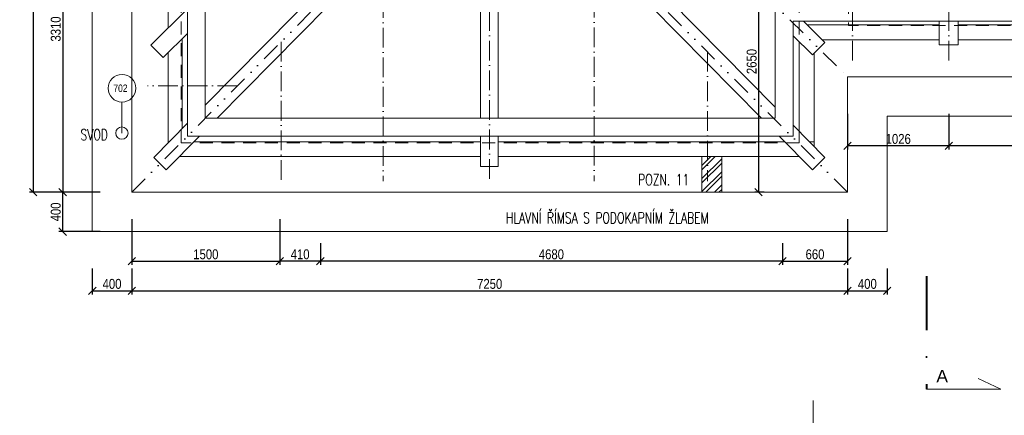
# Model space of a CAD drawing. Header units: millimetres. Extents: x -300958 to -108039, y 30118 to 292543.
# Tile 211 of 256: x -234268 to -224295, y 157382 to 161394. Entities that reach past the tile are written whole.
import ezdxf
from ezdxf.enums import TextEntityAlignment as Align

# ---------------------------------------------------------------- set-up
doc = ezdxf.new("R2010")
doc.units = ezdxf.units.MM
doc.header["$MEASUREMENT"] = 0
for name, pattern in [('CERCHOVANA1', [6, 4, -1, 0, -1]), ('DGN Style 2', [879.857395, 527.914437, -351.942958]), ('DGN Style 4', [1094.119168, 546.717885, -273.358943, 0.683397, -273.358943]), ('Divide', [31.75, 12.7, -6.35, 0, -6.35, 0, -6.35])]:
    doc.linetypes.add(name, pattern=pattern)
doc.layers.get('0').update_dxf_attribs({"lineweight": 13})
doc.layers.get('Defpoints').update_dxf_attribs({"color": 3, "lineweight": 13})
for name, color, linetype, lineweight in [('A_Krokev', 134, 'CERCHOVANA1', 9), ('A_Pozednice', 102, 'Continuous', 9), ('A_Vazné trámy', 52, 'Continuous', 9), ('A_Vodorovné prvky krovu', 133, 'Continuous', 9), ('C_Lomy střešním pláštěm', 223, 'Divide', 30), ('dims', 7, 'Continuous', 9), ('legenda', 7, 'Continuous', 13), ('Materiály', 1, 'Continuous', 13), ('popis', 7, 'Continuous', 9), ('PSV', 7, 'Continuous', 13), ('RAMECEK', 7, 'Continuous', 0), ('rez', 7, 'Continuous', 13), ('tenka', 7, 'Continuous', 13), ('walls pod', 7, 'Continuous', 13)]:
    doc.layers.add(name, color=color, linetype=linetype, lineweight=lineweight)
doc.styles.add('GENERATED_STYLE_8', font='arial.ttf')
doc.styles.add('STYLE-0', font='ARIALN.TTF')
doc.styles.add('Style-Arial', font='arial.ttf')
doc.dimstyles.new('arch', dxfattribs={"dimscale": 50, "dimtxt": 2.5, "dimasz": 2.5, "dimexe": 1.25, "dimexo": 0.9, "dimtad": 1, "dimdec": 0, "dimtxsty": 'STYLE-0', "dimblk": 'ARCHTICK', "dimcen": 2.5, "dimadec": 0, "dimazin": 0, "dimtfac": 1, "dimtdec": 0, "dimtmove": 2, "dimatfit": 3, "dimldrblk": 'ARCHTICK', "dimfxl": 0, "dimarcsym": 0})

# ---------------------------------------------------------------- blocks, each defined once
blk = doc.blocks.new('*U49')
at = {"layer": 'RAMECEK', "linetype": 'Continuous', "lineweight": 0}
blk.add_line((-5250, -11137.5), (-5250, -10837.5), dxfattribs=at)
blk = doc.blocks.new('*U7')
at = {"layer": 'rez', "linetype": 'DGN Style 4', "lineweight": 40}
blk.add_line((-376.1, 573.9), (-376.1, -573.9), dxfattribs=at)
at = {"layer": 'rez', "linetype": 'Continuous', "lineweight": 0, "flags": 128}
blk.add_lwpolyline([(-376.1, -573.9), (376.1, -573.9), (146.2, -463.7)], dxfattribs=at)
blk = doc.blocks.new('_ArchTick')
at = {"color": 0, "linetype": 'ByBlock', "flags": 128}
blk.add_lwpolyline([(-0.5, -0.5), (0.5, 0.5)], dxfattribs=at)
blk = doc.blocks.new('*D491')
at = {"layer": 'Defpoints', "color": 0, "linetype": 'Continuous'}
for p in [(-233378.7, 162955), (-233832.6, 159645), (-233378.7, 159645)]:
    blk.add_point(p, dxfattribs=at)
at = {"layer": 'dims', "color": 0, "linetype": 'Continuous', "lineweight": -2}
for p, q in [((-233453.7, 162955), (-233870.1, 162955)), ((-233832.6, 162955), (-233832.6, 159645)), ((-233453.7, 159645), (-233870.1, 159645))]:
    blk.add_line(p, q, dxfattribs=at)
at = {"layer": 'dims', "color": 0, "linetype": 'Continuous', "lineweight": -2, "xscale": 75, "yscale": 75, "zscale": 75}
for p, rotation in [((-233832.6, 162955), 90), ((-233832.6, 159645), 270)]:
    blk.add_blockref('_ArchTick', p, dxfattribs=dict(at, rotation=rotation))
at = {"layer": 'dims', "color": 0, "linetype": 'Continuous', "insert": (-233902.4, 161300), "char_height": 100, "attachment_point": 5, "rotation": 90, "style": 'STYLE-0'}
blk.add_mtext('3310', dxfattribs=at)
blk = doc.blocks.new('*D492')
at = {"layer": 'Defpoints', "color": 0, "linetype": 'Continuous'}
for p in [(-233832.6, 159645), (-233378.7, 159645), (-233378.7, 159245)]:
    blk.add_point(p, dxfattribs=at)
at = {"layer": 'dims', "color": 0, "linetype": 'Continuous', "lineweight": -2}
for p, q in [((-233453.7, 159645), (-233870.1, 159645)), ((-233832.6, 159245), (-233832.6, 159645)), ((-233453.7, 159245), (-233870.1, 159245))]:
    blk.add_line(p, q, dxfattribs=at)
at = {"layer": 'dims', "color": 0, "linetype": 'Continuous', "lineweight": -2, "xscale": 75, "yscale": 75, "zscale": 75}
for p, rotation in [((-233832.6, 159645), 90), ((-233832.6, 159245), 270)]:
    blk.add_blockref('_ArchTick', p, dxfattribs=dict(at, rotation=rotation))
at = {"layer": 'dims', "color": 0, "linetype": 'Continuous', "insert": (-233902.4, 159445), "char_height": 100, "attachment_point": 5, "rotation": 90, "style": 'STYLE-0'}
blk.add_mtext('400', dxfattribs=at)
blk = doc.blocks.new('*D493')
at = {"layer": 'Defpoints', "color": 0, "linetype": 'Continuous'}
for p in [(-233378.7, 177095), (-234132.6, 159645), (-233378.7, 159645)]:
    blk.add_point(p, dxfattribs=at)
at = {"layer": 'dims', "color": 0, "linetype": 'Continuous', "lineweight": -2}
for p, q in [((-233453.7, 177095), (-234170.1, 177095)), ((-234132.6, 177095), (-234132.6, 159645)), ((-233453.7, 159645), (-234170.1, 159645))]:
    blk.add_line(p, q, dxfattribs=at)
at = {"layer": 'dims', "color": 0, "linetype": 'Continuous', "lineweight": -2, "xscale": 75, "yscale": 75, "zscale": 75}
for p, rotation in [((-234132.6, 177095), 90), ((-234132.6, 159645), 270)]:
    blk.add_blockref('_ArchTick', p, dxfattribs=dict(at, rotation=rotation))
at = {"layer": 'dims', "color": 0, "linetype": 'Continuous', "insert": (-234202.4, 168370), "char_height": 100, "attachment_point": 5, "rotation": 90, "style": 'STYLE-0'}
blk.add_mtext('17450', dxfattribs=at)
blk = doc.blocks.new('*D730')
at = {"layer": 'Defpoints', "color": 0, "linetype": 'Continuous'}
for p in [(-233132.6, 159445), (-231632.6, 159445), (-231632.6, 158945)]:
    blk.add_point(p, dxfattribs=at)
at = {"layer": 'dims', "color": 0, "linetype": 'Continuous', "lineweight": -2}
for p, q in [((-233132.6, 159370), (-233132.6, 158907.5)), ((-231632.6, 159370), (-231632.6, 158907.5)), ((-233132.6, 158945), (-231632.6, 158945))]:
    blk.add_line(p, q, dxfattribs=at)
at = {"layer": 'dims', "color": 0, "linetype": 'Continuous', "lineweight": -2, "xscale": 75, "yscale": 75, "zscale": 75, "rotation": 180}
blk.add_blockref('_ArchTick', (-233132.6, 158945), dxfattribs=at)
at = {"layer": 'dims', "color": 0, "linetype": 'Continuous', "lineweight": -2, "xscale": 75, "yscale": 75, "zscale": 75}
blk.add_blockref('_ArchTick', (-231632.6, 158945), dxfattribs=at)
at = {"layer": 'dims', "color": 0, "linetype": 'Continuous', "insert": (-232382.6, 159014.8), "char_height": 100, "attachment_point": 5, "style": 'STYLE-0'}
blk.add_mtext('1500', dxfattribs=at)
blk = doc.blocks.new('*D731')
at = {"layer": 'Defpoints', "color": 0, "linetype": 'Continuous'}
for p in [(-225882.6, 159445), (-226542.6, 159126.8), (-225882.6, 158945)]:
    blk.add_point(p, dxfattribs=at)
at = {"layer": 'dims', "color": 0, "linetype": 'Continuous', "lineweight": -2}
for p, q in [((-225882.6, 159370), (-225882.6, 158907.5)), ((-226542.6, 159051.8), (-226542.6, 158907.5)), ((-226542.6, 158945), (-225882.6, 158945))]:
    blk.add_line(p, q, dxfattribs=at)
at = {"layer": 'dims', "color": 0, "linetype": 'Continuous', "lineweight": -2, "xscale": 75, "yscale": 75, "zscale": 75, "rotation": 180}
blk.add_blockref('_ArchTick', (-226542.6, 158945), dxfattribs=at)
at = {"layer": 'dims', "color": 0, "linetype": 'Continuous', "lineweight": -2, "xscale": 75, "yscale": 75, "zscale": 75}
blk.add_blockref('_ArchTick', (-225882.6, 158945), dxfattribs=at)
at = {"layer": 'dims', "color": 0, "linetype": 'Continuous', "insert": (-226212.6, 159014.8), "char_height": 100, "attachment_point": 5, "style": 'STYLE-0'}
blk.add_mtext('660', dxfattribs=at)
blk = doc.blocks.new('*D732')
at = {"layer": 'Defpoints', "color": 0, "linetype": 'Continuous'}
for p in [(-233132.6, 158945), (-225882.6, 158945), (-225882.6, 158645)]:
    blk.add_point(p, dxfattribs=at)
at = {"layer": 'dims', "color": 0, "linetype": 'Continuous', "lineweight": -2}
for p, q in [((-233132.6, 158870), (-233132.6, 158607.5)), ((-225882.6, 158870), (-225882.6, 158607.5)), ((-233132.6, 158645), (-225882.6, 158645))]:
    blk.add_line(p, q, dxfattribs=at)
at = {"layer": 'dims', "color": 0, "linetype": 'Continuous', "lineweight": -2, "xscale": 75, "yscale": 75, "zscale": 75, "rotation": 180}
blk.add_blockref('_ArchTick', (-233132.6, 158645), dxfattribs=at)
at = {"layer": 'dims', "color": 0, "linetype": 'Continuous', "lineweight": -2, "xscale": 75, "yscale": 75, "zscale": 75}
blk.add_blockref('_ArchTick', (-225882.6, 158645), dxfattribs=at)
at = {"layer": 'dims', "color": 0, "linetype": 'Continuous', "insert": (-229507.6, 158714.8), "char_height": 100, "attachment_point": 5, "style": 'STYLE-0'}
blk.add_mtext('7250', dxfattribs=at)
blk = doc.blocks.new('*D742')
at = {"layer": 'Defpoints', "color": 0, "linetype": 'Continuous'}
for p in [(-224856.7, 160515), (-220860.3, 160515), (-224856.7, 160115)]:
    blk.add_point(p, dxfattribs=at)
at = {"layer": 'dims', "color": 0, "linetype": 'Continuous', "lineweight": -2}
for p, q in [((-224856.7, 160440), (-224856.7, 160077.5)), ((-220860.3, 160440), (-220860.3, 160077.5)), ((-220860.3, 160115), (-224856.7, 160115))]:
    blk.add_line(p, q, dxfattribs=at)
at = {"layer": 'dims', "color": 0, "linetype": 'Continuous', "lineweight": -2, "xscale": 75, "yscale": 75, "zscale": 75, "rotation": 180}
blk.add_blockref('_ArchTick', (-224856.7, 160115), dxfattribs=at)
at = {"layer": 'dims', "color": 0, "linetype": 'Continuous', "lineweight": -2, "xscale": 75, "yscale": 75, "zscale": 75}
blk.add_blockref('_ArchTick', (-220860.3, 160115), dxfattribs=at)
at = {"layer": 'dims', "color": 0, "linetype": 'Continuous', "insert": (-222858.5, 160184.8), "char_height": 100, "attachment_point": 5, "style": 'STYLE-0'}
blk.add_mtext('3996', dxfattribs=at)
blk = doc.blocks.new('*D743')
at = {"layer": 'Defpoints', "color": 0, "linetype": 'Continuous'}
for p in [(-225882.6, 160515), (-224856.7, 160515), (-225882.6, 160115)]:
    blk.add_point(p, dxfattribs=at)
at = {"layer": 'dims', "color": 0, "linetype": 'Continuous', "lineweight": -2}
for p, q in [((-225882.6, 160440), (-225882.6, 160077.5)), ((-224856.7, 160440), (-224856.7, 160077.5)), ((-224856.7, 160115), (-225882.6, 160115))]:
    blk.add_line(p, q, dxfattribs=at)
at = {"layer": 'dims', "color": 0, "linetype": 'Continuous', "lineweight": -2, "xscale": 75, "yscale": 75, "zscale": 75, "rotation": 180}
blk.add_blockref('_ArchTick', (-225882.6, 160115), dxfattribs=at)
at = {"layer": 'dims', "color": 0, "linetype": 'Continuous', "lineweight": -2, "xscale": 75, "yscale": 75, "zscale": 75}
blk.add_blockref('_ArchTick', (-224856.7, 160115), dxfattribs=at)
at = {"layer": 'dims', "color": 0, "linetype": 'Continuous', "insert": (-225369.6, 160184.8), "char_height": 100, "attachment_point": 5, "style": 'STYLE-0'}
blk.add_mtext('1026', dxfattribs=at)
blk = doc.blocks.new('*D1472')
at = {"layer": 'Defpoints', "color": 0, "linetype": 'Continuous'}
for p in [(-226652.9, 162295), (-226784, 159645), (-226652.9, 159645)]:
    blk.add_point(p, dxfattribs=at)
at = {"layer": 'dims', "color": 0, "linetype": 'Continuous', "lineweight": -2}
for p, q in [((-226727.9, 162295), (-226821.5, 162295)), ((-226784, 162295), (-226784, 159645)), ((-226727.9, 159645), (-226821.5, 159645))]:
    blk.add_line(p, q, dxfattribs=at)
at = {"layer": 'dims', "color": 0, "linetype": 'Continuous', "lineweight": -2, "xscale": 75, "yscale": 75, "zscale": 75}
for p, rotation in [((-226784, 162295), 90), ((-226784, 159645), 270)]:
    blk.add_blockref('_ArchTick', p, dxfattribs=dict(at, rotation=rotation))
at = {"layer": 'dims', "color": 0, "linetype": 'Continuous', "insert": (-226853.8, 160970), "char_height": 100, "attachment_point": 5, "rotation": 90, "style": 'STYLE-0'}
blk.add_mtext('2650', dxfattribs=at)
blk = doc.blocks.new('*D1476')
at = {"layer": 'Defpoints', "color": 0, "linetype": 'Continuous'}
for p in [(-233532.6, 158945), (-233132.6, 158945), (-233132.6, 158645)]:
    blk.add_point(p, dxfattribs=at)
at = {"layer": 'dims', "color": 0, "linetype": 'Continuous', "lineweight": -2}
for p, q in [((-233532.6, 158870), (-233532.6, 158607.5)), ((-233132.6, 158870), (-233132.6, 158607.5)), ((-233532.6, 158645), (-233132.6, 158645))]:
    blk.add_line(p, q, dxfattribs=at)
at = {"layer": 'dims', "color": 0, "linetype": 'Continuous', "lineweight": -2, "xscale": 75, "yscale": 75, "zscale": 75, "rotation": 180}
blk.add_blockref('_ArchTick', (-233532.6, 158645), dxfattribs=at)
at = {"layer": 'dims', "color": 0, "linetype": 'Continuous', "lineweight": -2, "xscale": 75, "yscale": 75, "zscale": 75}
blk.add_blockref('_ArchTick', (-233132.6, 158645), dxfattribs=at)
at = {"layer": 'dims', "color": 0, "linetype": 'Continuous', "insert": (-233332.6, 158714.8), "char_height": 100, "attachment_point": 5, "style": 'STYLE-0'}
blk.add_mtext('400', dxfattribs=at)
blk = doc.blocks.new('*D1477')
at = {"layer": 'Defpoints', "color": 0, "linetype": 'Continuous'}
for p in [(-225882.6, 158945), (-225482.6, 158945), (-225482.6, 158645)]:
    blk.add_point(p, dxfattribs=at)
at = {"layer": 'dims', "color": 0, "linetype": 'Continuous', "lineweight": -2}
for p, q in [((-225882.6, 158870), (-225882.6, 158607.5)), ((-225482.6, 158870), (-225482.6, 158607.5)), ((-225882.6, 158645), (-225482.6, 158645))]:
    blk.add_line(p, q, dxfattribs=at)
at = {"layer": 'dims', "color": 0, "linetype": 'Continuous', "lineweight": -2, "xscale": 75, "yscale": 75, "zscale": 75, "rotation": 180}
blk.add_blockref('_ArchTick', (-225882.6, 158645), dxfattribs=at)
at = {"layer": 'dims', "color": 0, "linetype": 'Continuous', "lineweight": -2, "xscale": 75, "yscale": 75, "zscale": 75}
blk.add_blockref('_ArchTick', (-225482.6, 158645), dxfattribs=at)
at = {"layer": 'dims', "color": 0, "linetype": 'Continuous', "insert": (-225682.6, 158714.8), "char_height": 100, "attachment_point": 5, "style": 'STYLE-0'}
blk.add_mtext('400', dxfattribs=at)
blk = doc.blocks.new('*D1478')
at = {"layer": 'Defpoints', "color": 0, "linetype": 'Continuous'}
for p in [(-231632.6, 159201.8), (-231222.6, 159201.8), (-231632.6, 158945)]:
    blk.add_point(p, dxfattribs=at)
at = {"layer": 'dims', "color": 0, "linetype": 'Continuous', "lineweight": -2}
for p, q in [((-231632.6, 159126.8), (-231632.6, 158907.5)), ((-231222.6, 159126.8), (-231222.6, 158907.5)), ((-231222.6, 158945), (-231632.6, 158945))]:
    blk.add_line(p, q, dxfattribs=at)
at = {"layer": 'dims', "color": 0, "linetype": 'Continuous', "lineweight": -2, "xscale": 75, "yscale": 75, "zscale": 75, "rotation": 180}
blk.add_blockref('_ArchTick', (-231632.6, 158945), dxfattribs=at)
at = {"layer": 'dims', "color": 0, "linetype": 'Continuous', "lineweight": -2, "xscale": 75, "yscale": 75, "zscale": 75}
blk.add_blockref('_ArchTick', (-231222.6, 158945), dxfattribs=at)
at = {"layer": 'dims', "color": 0, "linetype": 'Continuous', "insert": (-231427.6, 159014.8), "char_height": 100, "attachment_point": 5, "style": 'STYLE-0'}
blk.add_mtext('410', dxfattribs=at)
blk = doc.blocks.new('*D1479')
at = {"layer": 'Defpoints', "color": 0, "linetype": 'Continuous'}
for p in [(-231222.6, 159201.8), (-226542.6, 159201.8), (-231222.6, 158945)]:
    blk.add_point(p, dxfattribs=at)
at = {"layer": 'dims', "color": 0, "linetype": 'Continuous', "lineweight": -2}
for p, q in [((-231222.6, 159126.8), (-231222.6, 158907.5)), ((-226542.6, 159126.8), (-226542.6, 158907.5)), ((-226542.6, 158945), (-231222.6, 158945))]:
    blk.add_line(p, q, dxfattribs=at)
at = {"layer": 'dims', "color": 0, "linetype": 'Continuous', "lineweight": -2, "xscale": 75, "yscale": 75, "zscale": 75, "rotation": 180}
blk.add_blockref('_ArchTick', (-231222.6, 158945), dxfattribs=at)
at = {"layer": 'dims', "color": 0, "linetype": 'Continuous', "lineweight": -2, "xscale": 75, "yscale": 75, "zscale": 75}
blk.add_blockref('_ArchTick', (-226542.6, 158945), dxfattribs=at)
at = {"layer": 'dims', "color": 0, "linetype": 'Continuous', "insert": (-228882.6, 159014.8), "char_height": 100, "attachment_point": 5, "style": 'STYLE-0'}
blk.add_mtext('4680', dxfattribs=at)

msp = doc.modelspace()

# ---------------------------------------------------------------- hatches: boundary and pattern name
at = {"layer": 'Materiály', "linetype": 'Continuous', "lineweight": 0}
h = msp.add_hatch(dxfattribs=at)
h.set_pattern_fill('ANSI32', color=256, scale=250, style=0)
h.paths.add_polyline_path([(-227157.6, 160005.9), (-227357.6, 160005.9), (-227357.6, 159645), (-227157.6, 159645)])

# ---------------------------------------------------------------- linework, layer by layer
at = {"layer": 'A_Krokev', "ltscale": 50}
for p, q in [((-229511.1, 163280.2), (-229511.1, 159756.1)), ((-225834.1, 162680), (-225834.1, 160961.8)), ((-224857.5, 162680), (-224856.7, 160961.8)), ((-230587.1, 162212.3), (-230587.1, 159756.1)), ((-228449.3, 162216.5), (-228449.3, 159756.1)), ((-231620.6, 161170.3), (-231620.6, 159756.1)), ((-227302.6, 161067.6), (-227302.6, 159756.1)), ((-232065, 160722.3), (-232973.2, 160722.3))]:
    msp.add_line(p, q, dxfattribs=at)
at = {"layer": 'A_Pozednice', "ltscale": 0.4}
for points in [[(-232762.7, 165274.3), (-232762.7, 161312.4)], [(-224953.5, 161341.3), (-226292.3, 161341.3)], [(-220957.1, 161341.3), (-224763.5, 161341.3)], [(-232622.7, 160288.3), (-232622.7, 161200.8)], [(-226371.7, 161169.5), (-226371.7, 160260.1)], [(-226141.4, 161191.3), (-224953.5, 161191.3)], [(-224763.5, 161191.3), (-220957.1, 161191.3)], [(-232762.7, 161062.1), (-232762.7, 160155.9), (-232753.1, 160155.9)], [(-226221.7, 160107.8), (-226221.7, 161052.8)], [(-232753.1, 160155.9), (-232762.7, 160155.9), (-232762.7, 160146.2)], [(-229600, 160155.9), (-232503.6, 160155.9)], [(-226518.7, 160155.9), (-229422.2, 160155.9)], [(-226221.7, 160107.8), (-226221.7, 160155.9), (-226269.1, 160155.9)], [(-232651.3, 160005.9), (-229600, 160005.9)], [(-229422.2, 160005.9), (-226371, 160005.9)]]:
    msp.add_lwpolyline(points, dxfattribs=at)
at = {"layer": 'A_Vazné trámy', "ltscale": 0.4}
for points in [[(-229996.4, 162955), (-232388.5, 160526.1)], [(-232268.4, 160394.6), (-229746.8, 162955)], [(-229600, 162955), (-229600, 160394.6)], [(-229422.2, 160394.6), (-229422.2, 162955)], [(-226753.8, 160394.6), (-229275.4, 162955)], [(-229025.9, 162955), (-226614.8, 160506.9)], [(-232568.5, 161504.8), (-232939.3, 161137.5), (-232814.2, 161011.2), (-232568.5, 161254.5)], [(-226329.1, 161377.8), (-226112.2, 161162.3), (-226238, 161036.6), (-226434.8, 161232.2)], [(-224763.5, 161377.8), (-224763.5, 161138.1), (-224953.5, 161138.1), (-224953.5, 161377.8)], [(-232568.5, 160343.3), (-232910, 159996.6), (-232784.3, 159870.9), (-232445.7, 160214.6)], [(-226434.8, 160324.1), (-226112.2, 159996.6), (-226238, 159870.9), (-226576.5, 160214.6)], [(-229600, 160214.6), (-229600, 159904.8), (-229422.2, 159904.8), (-229422.2, 160214.6)]]:
    msp.add_lwpolyline(points, dxfattribs=at)
at = {"layer": 'A_Vodorovné prvky krovu'}
for points in [[(-216905.1, 176548.9), (-232568.5, 176548.9), (-232568.5, 160214.6), (-226434.8, 160214.6), (-226434.8, 161377.8), (-216784.9, 161377.8)], [(-216905.1, 176548.9), (-232568.5, 176548.9), (-232568.5, 160214.6), (-226434.8, 160214.6), (-226434.8, 161377.8), (-216784.9, 161377.8)], [(-216905.1, 176368.9), (-232388.5, 176368.9), (-232388.5, 160394.6), (-226614.8, 160394.6), (-226614.8, 161557.8), (-216784.9, 161557.8)], [(-216905.1, 176368.9), (-232388.5, 176368.9), (-232388.5, 160394.6), (-226614.8, 160394.6), (-226614.8, 161557.8), (-216784.9, 161557.8)]]:
    msp.add_lwpolyline(points, dxfattribs=at)
at = {"layer": 'C_Lomy střešním pláštěm', "ltscale": 15}
for points in [[(-233132.6, 159645), (-229511.1, 163297), (-229511.1, 164414.3), (-225882.6, 160815)], [(-225882.6, 159645), (-229511.1, 163280.2)]]:
    msp.add_lwpolyline(points, dxfattribs=at)
at = {"layer": 'PSV', "linetype": 'Continuous', "lineweight": 0}
msp.add_line((-233232.6, 160559.3), (-233232.6, 160245), dxfattribs=at)
msp.add_circle((-233231.7, 160699.3), 140.1, dxfattribs=at)
at = {"layer": 'tenka', "linetype": 'DGN Style 2', "lineweight": 0, "ltscale": 0.25}
for p, q in [((-216972.6, 161335), (-225872.6, 161335)), ((-226372.6, 160145), (-232632.6, 160145))]:
    msp.add_line(p, q, dxfattribs=at)
at = {"layer": 'tenka', "linetype": 'Continuous'}
for p, q in [((-227357.6, 159645), (-227357.6, 160005.9)), ((-227157.6, 159645), (-227157.6, 160005.9))]:
    msp.add_line(p, q, dxfattribs=at)
at = {"layer": 'tenka', "linetype": 'Continuous', "lineweight": 0, "flags": 128}
msp.add_lwpolyline([(-216682.6, 177495), (-233532.6, 177495), (-233532.6, 159245), (-225482.6, 159245), (-225482.6, 160415), (-216782.6, 160415)], dxfattribs=at)
at = {"layer": 'tenka', "linetype": 'Continuous', "flags": 128}
msp.add_lwpolyline([(-216682.6, 177095), (-233132.6, 177095), (-233132.6, 159645), (-225882.6, 159645), (-225882.6, 160815), (-216782.6, 160815)], dxfattribs=at)
at = {"layer": 'tenka', "linetype": 'Continuous'}
msp.add_circle((-233232.6, 160245), 62.5, dxfattribs=at)
at = {"layer": 'walls pod', "linetype": 'DGN Style 2', "ltscale": 0.25}
for p, q in [((-232632.6, 160145), (-232632.6, 170015)), ((-226372.6, 160145), (-226372.6, 170015)), ((-225872.6, 167525), (-225872.6, 161335))]:
    msp.add_line(p, q, dxfattribs=at)

# ---------------------------------------------------------------- block references
at = {"layer": 'RAMECEK', "linetype": 'Continuous', "lineweight": 0}
msp.add_blockref('*U49', (-220982.6, 168370), dxfattribs=at)
at = {"layer": 'rez', "linetype": 'DGN Style 4', "lineweight": 40}
msp.add_blockref('*U7', (-224706.5, 158220.3), dxfattribs=at)

# ---------------------------------------------------------------- texts
at = {"layer": 'legenda', "linetype": 'Continuous', "lineweight": 0, "insert": (-228003.9, 159771.6), "char_height": 112, "attachment_point": 4, "rotation": 0.00116, "line_spacing_factor": 0.765173, "style": 'Style-Arial'}
msp.add_mtext('{\\Fromans|c0;\\W0.71429;POZN. \\Fromans|c238;11}', dxfattribs=at)
at = {"layer": 'popis', "linetype": 'Continuous', "char_height": 112, "attachment_point": 4, "rotation": 0.00116, "line_spacing_factor": 0.765173, "style": 'Style-Arial'}
for s, insert in [('{\\Fromans|c238;\\W0.71429;SVOD}', (-233651.7, 160228.1)), ('{\\Fromans|c238;\\W0.71429;HLAVNÍ ŘÍMSA S PODOKAPNÍM ŽLABEM}', (-229342.9, 159384.7))]:
    msp.add_mtext(s, dxfattribs=dict(at, insert=insert))
at = {"layer": 'PSV', "linetype": 'Continuous', "lineweight": 0, "style": 'STYLE-0'}
msp.add_text('702', height=75, dxfattribs=at).set_placement((-233247.6, 160699.3), align=Align.MIDDLE_CENTER)
at = {"layer": 'rez', "linetype": 'Continuous', "lineweight": 0, "insert": (-224982.8, 157718.3), "char_height": 125, "width": 286.438, "attachment_point": 7, "style": 'GENERATED_STYLE_8'}
msp.add_mtext('A', dxfattribs=at)

# ---------------------------------------------------------------- dimensions: what is measured, and where the dimension line sits
at = {"layer": 'dims', "linetype": 'Continuous'}
for base, p1, p2, angle, override, picture, middle in [((-234132.6, 159645), (-233378.7, 177095), (-233378.7, 159645), 270, {"dimtxt": 2, "dimasz": 1.5, "dimexe": 0.75, "dimexo": 1.5, "dimgap": 0.375, "dimcen": 0.05}, '*D493', (-234202.4, 168370)), ((-233832.6, 159645), (-233378.7, 162955), (-233378.7, 159645), 270, {"dimtxt": 2, "dimasz": 1.5, "dimexe": 0.75, "dimexo": 1.5, "dimgap": 0.375, "dimcen": 0.05}, '*D491', (-233902.4, 161300)), ((-226784, 159645), (-226652.9, 162295), (-226652.9, 159645), 270, {"dimtxt": 2, "dimasz": 1.5, "dimexe": 0.75, "dimexo": 1.5, "dimgap": 0.375, "dimcen": 0.05}, '*D1472', (-226853.8, 160970)), ((-225882.6, 160115), (-224856.7, 160515), (-225882.6, 160515), 180, {"dimtxt": 2, "dimasz": 1.5, "dimexe": 0.75, "dimexo": 1.5, "dimgap": 0.375, "dimcen": 0.05}, '*D743', (-225369.6, 160184.8)), ((-224856.7, 160115), (-220860.3, 160515), (-224856.7, 160515), 180, {"dimtxt": 2, "dimasz": 1.5, "dimexe": 0.75, "dimexo": 1.5, "dimgap": 0.375, "dimcen": 0.05}, '*D742', (-222858.5, 160184.8)), ((-233832.6, 159645), (-233378.7, 159245), (-233378.7, 159645), 270, {"dimtxt": 2, "dimasz": 1.5, "dimexe": 0.75, "dimexo": 1.5, "dimgap": 0.375, "dimcen": 0.05}, '*D492', (-233902.4, 159445)), ((-231632.6, 158945), (-231222.6, 159201.8), (-231632.6, 159201.8), 180, {"dimtxt": 2, "dimasz": 1.5, "dimexe": 0.75, "dimexo": 1.5, "dimgap": 0.375, "dimcen": 0.001}, '*D1478', (-231427.6, 159014.8)), ((-231222.6, 158945), (-226542.6, 159201.8), (-231222.6, 159201.8), 180, {"dimtxt": 2, "dimasz": 1.5, "dimexe": 0.75, "dimexo": 1.5, "dimgap": 0.375, "dimcen": 0.001}, '*D1479', (-228882.6, 159014.8))]:
    dim = msp.add_linear_dim(base=base, p1=p1, p2=p2, angle=angle, dimstyle='arch', override=override, dxfattribs=at)
    dim.commit()
    dim.dimension.update_dxf_attribs({"geometry": picture, "text_midpoint": middle})
for base, p1, p2, picture, middle in [((-231632.6, 158945), (-233132.6, 159445), (-231632.6, 159445), '*D730', (-232382.6, 159014.8)), ((-225882.6, 158945), (-226542.6, 159126.8), (-225882.6, 159445), '*D731', (-226212.6, 159014.8)), ((-233132.6, 158645), (-233532.6, 158945), (-233132.6, 158945), '*D1476', (-233332.6, 158714.8)), ((-225882.6, 158645), (-233132.6, 158945), (-225882.6, 158945), '*D732', (-229507.6, 158714.8)), ((-225482.6, 158645), (-225882.6, 158945), (-225482.6, 158945), '*D1477', (-225682.6, 158714.8))]:
    dim = msp.add_linear_dim(base=base, p1=p1, p2=p2, dimstyle='arch', override={"dimtxt": 2, "dimasz": 1.5, "dimexe": 0.75, "dimexo": 1.5, "dimgap": 0.375, "dimcen": 0.05}, dxfattribs=at)
    dim.commit()
    dim.dimension.update_dxf_attribs({"geometry": picture, "text_midpoint": middle})

doc.saveas('drawing.dxf')
